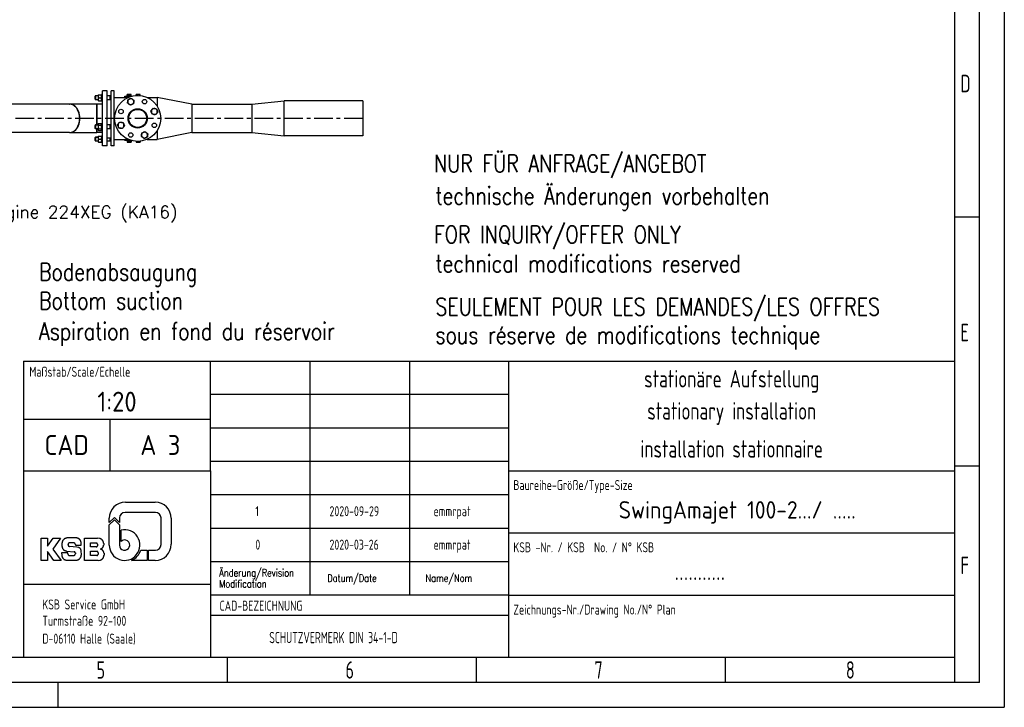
# Model space of a CAD drawing. Header units: millimetres. Extents: x 0 to 8400, y 0 to 5940.
# Tile 39 of 50: x 4445 to 8400, y 0 to 2761. Entities that reach past the tile are written whole.
import ezdxf
from ezdxf.enums import TextEntityAlignment as Align

# ---------------------------------------------------------------- set-up
doc = ezdxf.new("R2010")
doc.units = ezdxf.units.MM
doc.header["$LTSCALE"] = 20
doc.linetypes.add('MITTE', pattern=[2, 1.25, -0.25, 0.25, -0.25])
doc.layers.get('0').update_dxf_attribs({"linetype": 'CONTINUOUS'})
for name, color, linetype in [('01-LINIE-025', 1, 'CONTINUOUS'), ('02-LINIE-035', 2, 'CONTINUOUS'), ('05-ACHSE', 1, 'MITTE'), ('10-TEXT-025', 1, 'CONTINUOUS'), ('11-TEXT-035', 2, 'CONTINUOUS'), ('16-SCHRIFTFELDTXT-025', 1, 'CONTINUOUS'), ('KSB-BLATTRAND', 2, 'CONTINUOUS'), ('KSB-TEXT-025', 1, 'CONTINUOUS'), ('KSB-TEXT-035', 2, 'CONTINUOUS'), ('KSB-TEXT-050', 3, 'CONTINUOUS')]:
    doc.layers.add(name, color=color, linetype=linetype)
doc.styles.add('ACA_NORM', font='ROMANS.SHX')
doc.styles.add('ROMANS', font='romans', dxfattribs={"width": 0.8})
doc.styles.get("Standard").update_dxf_attribs({"font": 'ISOCP.SHX'})

# ---------------------------------------------------------------- blocks, each defined once
blk = doc.blocks.new('A$Cf97495ae')
at = {"layer": 'KSB-TEXT-025'}
for p, q in [((168.9, 117), (228.6, 117)), ((146.8, 86.2), (136.5, 76)), ((136.5, 76), (136.5, 84.6)), ((136.5, 71.6), (146.8, 81.8)), ((157.1, 76), (146.8, 86.2)), ((146.8, 81.8), (157.1, 71.6)), ((157.1, 85.3), (157.1, 76)), ((229.3, 96.5), (168.3, 96.5)), ((240.5, 31.7), (240.5, 85.3)), ((261, 84.6), (261, 32.4)), ((136.5, 30.8), (136.5, 71.6)), ((157.1, 71.6), (157.1, 30.8)), ((160.2, 38.2), (160.2, 60.8)), ((0, 45), (12.2, 45)), ((0, 0), (0, 45)), ((12.2, 45), (12.2, 28.7)), ((12.2, 28.7), (23.9, 45)), ((38.4, 45), (22.9, 22.5)), ((23.9, 45), (38.4, 45)), ((71, 45.2), (51.6, 45.2)), ((86.9, 0), (86.9, 44.8)), ((86.9, 44.8), (112.7, 44.8)), ((117.2, 44.2), (112.7, 44.8)), ((22.9, 22.5), (39.9, 0)), ((41.4, 34.3), (41.4, 28.6)), ((53.5, 31.7), (53.5, 31.8)), ((65.1, 35.5), (56.8, 35.5)), ((71.2, 26.8), (56.9, 28)), ((68.5, 31.9), (68.5, 30.7)), ((68.5, 30.7), (80.2, 30.7)), ((75.1, 26.1), (71.2, 26.8)), ((80.2, 30.7), (80.1, 35.7)), ((99.1, 27.2), (99.1, 35.1)), ((99.1, 35.1), (110.4, 35.1)), ((110.4, 27.2), (99.1, 27.2)), ((112.9, 32.7), (112.9, 29.6)), ((119.1, 23.2), (119.2, 22.6)), ((125.3, 34.3), (125.3, 30.8)), ((199.7, 20.5), (212.5, 20.5)), ((212.5, 20.5), (212.5, 0)), ((215.6, 0), (215.6, 20.5)), ((215.6, 20.5), (229.3, 20.5)), ((12.2, 0), (0, 0)), ((24.9, 0), (12.2, 17.8)), ((12.2, 17.8), (12.2, 0)), ((39.9, 0), (24.9, 0)), ((53.1, 15.2), (40.9, 15.2)), ((40.9, 15.2), (41, 10.4)), ((50.5, 18.9), (66.3, 17.6)), ((50.6, 0.4), (70.3, 0.4)), ((53.1, 13.4), (53.1, 15.2)), ((56.5, 9.8), (65.1, 9.8)), ((68.5, 15.1), (68.5, 13.5)), ((80.5, 11.5), (80.4, 19.2)), ((113.9, 0), (86.9, 0)), ((99.1, 18.4), (111.4, 18.4)), ((99.1, 9.6), (99.1, 18.4)), ((111.4, 9.6), (99.1, 9.6)), ((113.9, 16), (113.9, 12.1)), ((113.9, 0), (117.5, 0.3)), ((126, 14.3), (126, 10.4)), ((212.5, 0), (181.5, 0)), ((228.6, 0), (215.6, 0))]:
    blk.add_line(p, q, dxfattribs=at)
for centre, radius, start, end in [((168.9, 84.6), 32.4, 90, 180), ((228.6, 84.6), 32.4, 0, 90), ((168.3, 85.3), 11.2, 90, 180), ((229.3, 85.3), 11.2, 0, 90), ((167.3, 30.8), 30.8, 180, 103.4339), ((167.3, 30.8), 10.3, 180, 134.1844), ((167.3, 30.8), 33.9, 294.7344, 342.377), ((228.6, 32.4), 32.4, 270, 0), ((229.3, 31.7), 11.2, 270, 0)]:
    blk.add_arc(centre, radius, start, end, dxfattribs=at)
for points, knots in [([(51.6, 45.2), (46.4, 43.4), (42.7, 39.5), (41.4, 34.3)], [0, 0, 0.33643, 0.669667, 1, 1]), ([(80.1, 35.7), (78.9, 40.2), (75.6, 43.7), (71, 45.2)], [0, 0, 0.330333, 0.66358, 1, 1]), ([(125.3, 34.3), (124.2, 38.7), (121.4, 42.2), (117.2, 44.2)], [0, 0, 0.330662, 0.663788, 1, 1]), ([(41.4, 28.6), (42.6, 24), (45.9, 20.5), (50.5, 18.9)], [0, 0, 0.330348, 0.663589, 1, 1]), ([(56.8, 35.5), (54.4, 34.3), (53.5, 31.8)], [0, 0, 0.503579, 1, 1]), ([(53.5, 31.7), (54.4, 29.2), (56.9, 28)], [0, 0, 0.496357, 1, 1]), ([(68.5, 31.9), (67.5, 34.3), (65.1, 35.5)], [0, 0, 0.496384, 1, 1]), ([(80.4, 19.2), (78.9, 23.5), (75.1, 26.1)], [0, 0, 0.496842, 1, 1]), ([(112.9, 32.7), (112.2, 34.4), (110.4, 35.1)], [0, 0, 0.496129, 1, 1]), ([(110.4, 27.2), (112.2, 27.9), (112.9, 29.6)], [0, 0, 0.503871, 1, 1]), ([(119.1, 23.2), (122.3, 24.7), (124.5, 27.5), (125.3, 30.8)], [0, 0, 0.336237, 0.669324, 1, 1]), ([(126, 14.3), (125.1, 18), (122.7, 21), (119.2, 22.6)], [0, 0, 0.330643, 0.663779, 1, 1]), ([(41, 10.4), (42.3, 5.6), (45.7, 2), (50.5, 0.4)], [0, 0, 0.330339, 0.663618, 1, 1]), ([(53.1, 13.4), (54.1, 11), (56.5, 9.8)], [0, 0, 0.496359, 1, 1]), ([(65.1, 9.8), (67.6, 11), (68.5, 13.5)], [0, 0, 0.503671, 1, 1]), ([(68.5, 15.1), (67.9, 16.8), (66.3, 17.6)], [0, 0, 0.496328, 1, 1]), ([(70.3, 0.4), (74.3, 1.5), (77.7, 4), (79.8, 7.5), (80.5, 11.5)], [0, 0, 0.252558, 0.503475, 0.752399, 1, 1]), ([(113.9, 16), (113.2, 17.7), (111.4, 18.4)], [0, 0, 0.496172, 1, 1]), ([(111.4, 9.6), (113.2, 10.3), (113.9, 12.1)], [0, 0, 0.503828, 1, 1]), ([(117.5, 0.3), (121.9, 2.2), (124.9, 5.8), (126, 10.4)], [0, 0, 0.336245, 0.669428, 1, 1])]:
    blk.add_open_spline(points, degree=1, knots=knots, dxfattribs=at)
blk = doc.blocks.new('Rahmen_A3')
at = {"color": 1, "ltscale": 150}
for p, q in [((420, 297), (420, 0)), ((410, 287), (410, 5)), ((410, 98.5), (415, 98.5)), ((410, 48.5), (415, 48.5)), ((410, 10), (18, 10)), ((264, 5), (264, 10)), ((314, 5), (314, 10)), ((364, 5), (364, 10)), ((0, 0), (420, 0))]:
    blk.add_line(p, q, dxfattribs=at)
at = {"color": 3, "ltscale": 150}
for p, q in [((415, 5), (415, 292)), ((415, 5), (13, 5)), ((230, 0), (230, 5))]:
    blk.add_line(p, q, dxfattribs=at)
at = {"color": 1, "ltscale": 150, "width": 0.75}
for s, p in [('D', (411.1875, 123.5)), ('E', (411.1875, 73.5)), ('F', (411.1875, 26.75)), ('5', (237.6875, 5.75)), ('6', (287.6875, 5.75)), ('7', (337.6875, 5.75)), ('8', (388.1875, 5.75))]:
    blk.add_text(s, height=3.5, dxfattribs=at).set_placement(p)

msp = doc.modelspace()

# ---------------------------------------------------------------- linework, layer by layer
at = {"layer": '02-LINIE-035'}
for p, q in [((4748, 2454.2), (4750, 2456.2)), ((4748, 2442.2), (4748, 2454.2)), ((4760.2, 2455), (4748.7, 2455)), ((4750, 2456.2), (4750, 2440.2)), ((4760.2, 2456.2), (4750, 2456.2)), ((4760.2, 2459.5), (4760.6, 2460.2)), ((4760.2, 2459.5), (4760.2, 2437)), ((4760.6, 2460.2), (4761.7, 2460.2)), ((4761.7, 2460.2), (4773.4, 2460.2)), ((4773.4, 2460.2), (4774.5, 2460.2)), ((4775, 2459.5), (4774.5, 2460.2)), ((4775, 2463.2), (4775, 2433.2)), ((4775, 2463.2), (4778, 2463.2)), ((4778, 2255.1), (4778, 2475.1)), ((4796, 2475.1), (4778, 2475.1)), ((4796, 2255.1), (4796, 2475.1)), ((4808, 2456.2), (4796, 2456.2)), ((4808, 2456.2), (4808, 2440.2)), ((4808, 2455.5), (4808.7, 2456.2)), ((4812, 2455), (4808, 2455)), ((4808.7, 2440.2), (4808.7, 2456.2)), ((4812, 2456.2), (4808.7, 2456.2)), ((4812, 2255.1), (4812, 2475.1)), ((4824, 2475.1), (4812, 2475.1)), ((4824, 2255.1), (4824, 2475.1)), ((4868, 2454.1), (4893.7, 2454.1)), ((4868, 2449.1), (4868, 2454.1)), ((4893, 2455.7), (4877, 2455.7)), ((4877, 2455.7), (4877, 2454.1)), ((4878.5, 2461), (4877.4, 2460.4)), ((4877.4, 2456.3), (4877.4, 2460.4)), ((4881.2, 2456.3), (4877.4, 2456.3)), ((4879.3, 2461), (4878.5, 2461)), ((4879.1, 2456.3), (4879.1, 2455.7)), ((4885, 2461), (4879.3, 2461)), ((4881.2, 2456.3), (4881.2, 2460.4)), ((4888.7, 2456.3), (4881.2, 2456.3)), ((4890.6, 2461), (4885, 2461)), ((4888.7, 2456.3), (4888.7, 2460.4)), ((4892.5, 2456.3), (4888.7, 2456.3)), ((4891.5, 2461), (4890.6, 2461)), ((4890.8, 2456.3), (4890.8, 2455.7)), ((4891.5, 2461), (4892.5, 2460.4)), ((4892.5, 2456.3), (4892.5, 2460.4)), ((4893, 2455.7), (4893, 2454.1)), ((4914.5, 2461), (4913.4, 2460.4)), ((4913.4, 2457.4), (4913.4, 2460.4)), ((4915.3, 2461), (4914.5, 2461)), ((4921, 2461), (4915.3, 2461)), ((4917.2, 2457.6), (4917.2, 2460.4)), ((4926.6, 2461), (4921, 2461)), ((4924.7, 2457.4), (4924.7, 2460.4)), ((4927.5, 2461), (4926.6, 2461)), ((4927.5, 2461), (4928.5, 2460.4)), ((4928.5, 2457.1), (4928.5, 2460.4)), ((4645.7, 2422.2), (4288.1, 2422.2)), ((4645.7, 2422.2), (4646.4, 2422.2)), ((4753.9, 2422.2), (4646.4, 2422.2)), ((4748, 2442.2), (4750, 2440.2)), ((4748.7, 2441.4), (4760.2, 2441.4)), ((4760.2, 2440.2), (4750, 2440.2)), ((4753.9, 2422.2), (4753.9, 2338.6)), ((4753.9, 2422.2), (4754.9, 2422.2)), ((4753.9, 2422.2), (4753.9, 2338.6)), ((4754.9, 2422.2), (4754.9, 2338.6)), ((4754.9, 2338.6), (4754.9, 2422.2)), ((4778, 2422.2), (4754.9, 2422.2)), ((4760.2, 2437), (4760.6, 2436.2)), ((4761.7, 2436.2), (4760.6, 2436.2)), ((4761.7, 2448.2), (4773.4, 2448.2)), ((4761.7, 2436.2), (4773.4, 2436.2)), ((4774.5, 2436.2), (4773.4, 2436.2)), ((4775, 2437), (4774.5, 2436.2)), ((4775, 2433.2), (4778, 2433.2)), ((4808, 2440.2), (4796, 2440.2)), ((4808, 2441.4), (4812, 2441.4)), ((4808, 2440.9), (4808.7, 2440.2)), ((4812, 2440.2), (4808.7, 2440.2)), ((4824, 2449.2), (4868, 2449.2)), ((4880.2, 2449.1), (4868, 2449.1)), ((4957.4, 2449.2), (4997, 2449.2)), ((4997, 2449.2), (4997, 2414.8)), ((5137, 2422.2), (4997, 2449.2)), ((5137, 2422.2), (5137, 2307.9)), ((5137, 2422.2), (5377, 2422.2)), ((5377, 2422.2), (5507, 2434.9)), ((5377, 2422.2), (5377, 2307.9)), ((5507, 2295.2), (5507, 2434.9)), ((5823, 2434.9), (5507, 2434.9)), ((5823, 2434.9), (5823, 2295.2)), ((4748, 2336.6), (4750, 2338.6)), ((4748, 2324.6), (4748, 2336.6)), ((4760.2, 2337.4), (4748.7, 2337.4)), ((4750, 2338.6), (4750, 2322.6)), ((4760.2, 2338.6), (4750, 2338.6)), ((4760.2, 2341.9), (4761.7, 2344.5)), ((4760.2, 2341.9), (4760.2, 2319.4)), ((4761.7, 2344.5), (4773.4, 2344.5)), ((4761.7, 2337.6), (4773.4, 2337.6)), ((4775, 2341.9), (4773.4, 2344.5)), ((4775, 2345.6), (4775, 2315.6)), ((4775, 2345.6), (4778, 2345.6)), ((4808, 2338.6), (4796, 2338.6)), ((4808, 2338.6), (4808, 2322.6)), ((4808, 2337.9), (4808.7, 2338.6)), ((4812, 2337.4), (4808, 2337.4)), ((4808.7, 2322.6), (4808.7, 2338.6)), ((4812, 2338.6), (4808.7, 2338.6)), ((4645.7, 2307.9), (4288.1, 2307.9)), ((4645.7, 2307.9), (4646.4, 2307.9)), ((4646.4, 2307.9), (4753.9, 2307.9)), ((4748, 2324.6), (4750, 2322.6)), ((4748.7, 2323.9), (4760.2, 2323.9)), ((4760.2, 2322.6), (4750, 2322.6)), ((4753.9, 2322.6), (4753.9, 2307.9)), ((4753.9, 2322.6), (4753.9, 2307.9)), ((4753.9, 2307.9), (4754.9, 2307.9)), ((4754.9, 2322.6), (4754.9, 2307.9)), ((4754.9, 2307.9), (4754.9, 2322.6)), ((4778, 2307.9), (4754.9, 2307.9)), ((4760.2, 2319.4), (4761.7, 2316.8)), ((4760.2, 2293.2), (4760.6, 2293.9)), ((4760.6, 2293.9), (4761.7, 2293.9)), ((4761.7, 2323.7), (4773.4, 2323.7)), ((4761.7, 2316.8), (4773.4, 2316.8)), ((4761.7, 2293.9), (4773.4, 2293.9)), ((4775, 2319.4), (4773.4, 2316.8)), ((4773.4, 2293.9), (4774.5, 2293.9)), ((4775, 2293.2), (4774.5, 2293.9)), ((4775, 2315.6), (4778, 2315.6)), ((4775, 2296.9), (4775, 2266.9)), ((4775, 2296.9), (4778, 2296.9)), ((4808, 2322.6), (4796, 2322.6)), ((4808, 2323.9), (4812, 2323.9)), ((4808, 2323.3), (4808.7, 2322.6)), ((4812, 2322.6), (4808.7, 2322.6)), ((4997, 2315.4), (4997, 2280.9)), ((5137, 2307.9), (4997, 2280.9)), ((5137, 2307.9), (5377, 2307.9)), ((5377, 2307.9), (5507, 2295.2)), ((5823, 2295.2), (5507, 2295.2)), ((4748, 2287.9), (4750, 2289.9)), ((4748, 2275.9), (4748, 2287.9)), ((4748, 2275.9), (4750, 2273.9)), ((4760.2, 2288.7), (4748.7, 2288.7)), ((4748.7, 2275.1), (4760.2, 2275.1)), ((4750, 2289.9), (4750, 2273.9)), ((4760.2, 2289.9), (4750, 2289.9)), ((4760.2, 2273.9), (4750, 2273.9)), ((4760.2, 2293.2), (4760.2, 2270.7)), ((4760.2, 2270.7), (4760.6, 2269.9)), ((4761.7, 2269.9), (4760.6, 2269.9)), ((4761.7, 2281.9), (4773.4, 2281.9)), ((4761.7, 2269.9), (4773.4, 2269.9)), ((4774.5, 2269.9), (4773.4, 2269.9)), ((4775, 2270.7), (4774.5, 2269.9)), ((4775, 2266.9), (4778, 2266.9)), ((4796, 2255.1), (4778, 2255.1)), ((4812, 2286.1), (4796, 2286.1)), ((4808, 2273.9), (4796, 2273.9)), ((4808, 2286.1), (4808, 2273.9)), ((4808, 2275.1), (4812, 2275.1)), ((4808, 2274.6), (4808.7, 2273.9)), ((4808.7, 2273.9), (4808.7, 2286.1)), ((4812, 2273.9), (4808.7, 2273.9)), ((4824, 2255.1), (4812, 2255.1)), ((4824, 2280.9), (4868, 2280.9)), ((4868, 2281.1), (4880.2, 2281.1)), ((4868, 2276.1), (4868, 2281.1)), ((4893.7, 2276.1), (4868, 2276.1)), ((4877, 2274.5), (4877, 2276.1)), ((4877, 2274.5), (4893, 2274.5)), ((4877.4, 2273.9), (4877.4, 2269.8)), ((4877.4, 2273.9), (4881.2, 2273.9)), ((4878.5, 2269.2), (4877.4, 2269.8)), ((4878.5, 2269.2), (4879.3, 2269.2)), ((4879.1, 2273.9), (4879.1, 2274.5)), ((4879.3, 2269.2), (4885, 2269.2)), ((4881.2, 2273.9), (4881.2, 2269.8)), ((4881.2, 2273.9), (4888.7, 2273.9)), ((4885, 2269.2), (4890.6, 2269.2)), ((4888.7, 2273.9), (4892.5, 2273.9)), ((4888.7, 2273.9), (4888.7, 2269.8)), ((4890.6, 2269.2), (4891.5, 2269.2)), ((4890.8, 2273.9), (4890.8, 2274.5)), ((4891.5, 2269.2), (4892.5, 2269.8)), ((4892.5, 2273.9), (4892.5, 2269.8)), ((4893, 2274.5), (4893, 2276.1)), ((4913.4, 2272.8), (4913.4, 2269.8)), ((4914.5, 2269.2), (4913.4, 2269.8)), ((4914.5, 2269.2), (4915.3, 2269.2)), ((4915.3, 2269.2), (4921, 2269.2)), ((4917.2, 2272.6), (4917.2, 2269.8)), ((4921, 2269.2), (4926.6, 2269.2)), ((4924.7, 2272.8), (4924.7, 2269.8)), ((4926.6, 2269.2), (4927.5, 2269.2)), ((4927.5, 2269.2), (4928.5, 2269.8)), ((4928.5, 2273.1), (4928.5, 2269.8)), ((4957.4, 2280.9), (4997, 2280.9))]:
    msp.add_line(p, q, dxfattribs=at)
for centre, radius in [((4919, 2365.1), 92.5), ((4946.7, 2432.1), 9), ((4852, 2392.8), 9), ((4919, 2365.1), 38.8), ((4919, 2365.1), 38.1), ((4919, 2365.1), 36.1), ((4985.9, 2337.3), 9), ((4891.2, 2298.1), 9)]:
    msp.add_circle(centre, radius, dxfattribs=at)
for centre, start, end in [((4891.2, 2432.1), 172.5, 232.5), ((4891.2, 2432.1), 112.5, 172.5), ((4891.2, 2432.1), 232.5, 292.5), ((4891.2, 2432.1), 52.5, 112.5), ((4891.2, 2432.1), 292.5, 352.5), ((4891.2, 2432.1), 352.5, 52.5), ((4985.9, 2392.8), 142.5, 202.5), ((4985.9, 2392.8), 202.5, 262.5), ((4985.9, 2392.8), 82.5, 142.5), ((4985.9, 2392.8), 262.5, 322.5), ((4985.9, 2392.8), 22.5, 82.5), ((4985.9, 2392.8), 322.5, 22.5), ((4852, 2337.3), 142.5, 202.5), ((4852, 2337.3), 82.5, 142.5), ((4852, 2337.3), 22.5, 82.5), ((4852, 2337.3), 322.5, 22.5), ((4852, 2337.3), 202.5, 262.5), ((4852, 2337.3), 262.5, 322.5), ((4946.7, 2298.1), 172.5, 232.5), ((4946.7, 2298.1), 112.5, 172.5), ((4946.7, 2298.1), 52.5, 112.5), ((4946.7, 2298.1), 292.5, 352.5), ((4946.7, 2298.1), 352.5, 52.5), ((4946.7, 2298.1), 232.5, 292.5)]:
    msp.add_arc(centre, 12, start, end, dxfattribs=at)
for centre, major_axis, start_param, end_param in [((4645.7, 2365.1), (0, -57.1), 0, 3.141593), ((4645.7, 2365.1), (0, 57.1), 3.141593, 6.283185), ((4646.4, 2365.1), (0, -57.1), 0, 3.141593), ((4646.4, 2365.1), (0, -57.1), 0, 3.141593)]:
    msp.add_ellipse(centre, major_axis=major_axis, ratio=0.707107, start_param=start_param, end_param=end_param, dxfattribs=at)
for points, weights in [([(4761.7, 2460.2), (4759.7, 2454.2), (4761.7, 2448.2)], [1, 1.15470053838, 1]), ([(4773.4, 2448.2), (4775.4, 2454.2), (4773.4, 2460.2)], [1, 1.15470053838, 1]), ([(4879.3, 2461), (4878.5, 2461), (4877.4, 2460.4)], [1, 1.0379548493, 1]), ([(4881.2, 2460.4), (4880.2, 2461), (4879.3, 2461)], [1, 1.0379548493, 1]), ([(4885, 2461), (4883.2, 2461), (4881.2, 2460.4)], [1, 1.0379548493, 1]), ([(4888.7, 2460.4), (4886.7, 2461), (4885, 2461)], [1, 1.0379548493, 1]), ([(4890.6, 2461), (4889.7, 2461), (4888.7, 2460.4)], [1, 1.0379548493, 1]), ([(4892.5, 2460.4), (4891.5, 2461), (4890.6, 2461)], [1, 1.0379548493, 1]), ([(4915.3, 2461), (4914.5, 2461), (4913.4, 2460.4)], [1, 1.0379548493, 1]), ([(4917.2, 2460.4), (4916.2, 2461), (4915.3, 2461)], [1, 1.0379548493, 1]), ([(4921, 2461), (4919.2, 2461), (4917.2, 2460.4)], [1, 1.0379548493, 1]), ([(4924.7, 2460.4), (4922.7, 2461), (4921, 2461)], [1, 1.0379548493, 1]), ([(4926.6, 2461), (4925.7, 2461), (4924.7, 2460.4)], [1, 1.0379548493, 1]), ([(4928.5, 2460.4), (4927.5, 2461), (4926.6, 2461)], [1, 1.0379548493, 1]), ([(4761.7, 2448.2), (4759.7, 2442.2), (4761.7, 2436.2)], [1, 1.15470053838, 1]), ([(4773.4, 2436.2), (4775.4, 2442.2), (4773.4, 2448.2)], [1, 1.15470053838, 1]), ([(4878.4, 2426.8), (4878.9, 2430.4), (4879.3, 2433.6)], [1, 1.0379548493, 1]), ([(4883.9, 2422.5), (4881.4, 2424.5), (4878.4, 2426.8)], [1, 1.0379548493, 1]), ([(4879.3, 2433.6), (4879.7, 2436.8), (4880.2, 2440.5)], [1, 1.0379548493, 1]), ([(4880.2, 2440.5), (4883.6, 2441.9), (4886.6, 2443.2)], [1, 1.0379548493, 1]), ([(4889.4, 2418.3), (4886.5, 2420.6), (4883.9, 2422.5)], [1, 1.0379548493, 1]), ([(4886.6, 2443.2), (4889.6, 2444.4), (4893, 2445.8)], [1, 1.0379548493, 1]), ([(4895.8, 2421), (4892.8, 2419.8), (4889.4, 2418.3)], [1, 1.0379548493, 1]), ([(4893, 2445.8), (4896, 2443.5), (4898.5, 2441.6)], [1, 1.0379548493, 1]), ([(4902.2, 2423.6), (4898.8, 2422.2), (4895.8, 2421)], [1, 1.0379548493, 1]), ([(4898.5, 2441.6), (4901.1, 2439.6), (4904, 2437.4)], [1, 1.0379548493, 1]), ([(4903.1, 2430.5), (4902.7, 2427.3), (4902.2, 2423.6)], [1, 1.0379548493, 1]), ([(4904, 2437.4), (4903.5, 2433.7), (4903.1, 2430.5)], [1, 1.0379548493, 1]), ([(4972.2, 2394.6), (4974.5, 2397.6), (4976.4, 2400.1)], [1, 1.0379548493, 1]), ([(4974.8, 2388.2), (4973.6, 2391.2), (4972.2, 2394.6)], [1, 1.0379548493, 1]), ([(4977.5, 2381.8), (4976.1, 2385.3), (4974.8, 2388.2)], [1, 1.0379548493, 1]), ([(4976.4, 2400.1), (4978.4, 2402.7), (4980.6, 2405.6)], [1, 1.0379548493, 1]), ([(4984.4, 2380.9), (4981.2, 2381.4), (4977.5, 2381.8)], [1, 1.0379548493, 1]), ([(4980.6, 2405.6), (4984.3, 2405.1), (4987.5, 2404.7)], [1, 1.0379548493, 1]), ([(4991.2, 2380), (4987.6, 2380.5), (4984.4, 2380.9)], [1, 1.0379548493, 1]), ([(4987.5, 2404.7), (4990.7, 2404.3), (4994.4, 2403.8)], [1, 1.0379548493, 1]), ([(4995.5, 2385.5), (4993.5, 2383), (4991.2, 2380)], [1, 1.0379548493, 1]), ([(4994.4, 2403.8), (4995.8, 2400.4), (4997, 2397.4)], [1, 1.0379548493, 1]), ([(4999.7, 2391), (4997.4, 2388.1), (4995.5, 2385.5)], [1, 1.0379548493, 1]), ([(4997, 2397.4), (4998.3, 2394.5), (4999.7, 2391)], [1, 1.0379548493, 1]), ([(4761.7, 2344.5), (4759.7, 2341), (4761.7, 2337.6)], [1, 1.15470053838, 1]), ([(4761.7, 2337.6), (4759.7, 2330.6), (4761.7, 2323.7)], [1, 1.15470053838, 1]), ([(4773.4, 2337.6), (4775.4, 2341), (4773.4, 2344.5)], [1, 1.15470053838, 1]), ([(4773.4, 2323.7), (4775.4, 2330.6), (4773.4, 2337.6)], [1, 1.15470053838, 1]), ([(4838.2, 2339.2), (4840.5, 2342.1), (4842.5, 2344.6)], [1, 1.0379548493, 1]), ([(4840.9, 2332.8), (4839.7, 2335.7), (4838.2, 2339.2)], [1, 1.0379548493, 1]), ([(4842.5, 2344.6), (4844.4, 2347.2), (4846.7, 2350.1)], [1, 1.0379548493, 1]), ([(4846.7, 2350.1), (4850.4, 2349.7), (4853.5, 2349.2)], [1, 1.0379548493, 1]), ([(4853.5, 2349.2), (4856.7, 2348.8), (4860.4, 2348.3)], [1, 1.0379548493, 1]), ([(4860.4, 2348.3), (4861.8, 2344.9), (4863.1, 2341.9)], [1, 1.0379548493, 1]), ([(4865.7, 2335.5), (4863.4, 2332.6), (4861.5, 2330)], [1, 1.0379548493, 1]), ([(4863.1, 2341.9), (4864.3, 2339), (4865.7, 2335.5)], [1, 1.0379548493, 1]), ([(4761.7, 2323.7), (4759.7, 2320.3), (4761.7, 2316.8)], [1, 1.15470053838, 1]), ([(4761.7, 2293.9), (4759.7, 2287.9), (4761.7, 2281.9)], [1, 1.15470053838, 1]), ([(4773.4, 2316.8), (4775.4, 2320.3), (4773.4, 2323.7)], [1, 1.15470053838, 1]), ([(4773.4, 2281.9), (4775.4, 2287.9), (4773.4, 2293.9)], [1, 1.15470053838, 1]), ([(4843.5, 2326.4), (4842.1, 2329.8), (4840.9, 2332.8)], [1, 1.0379548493, 1]), ([(4850.4, 2325.4), (4847.2, 2325.9), (4843.5, 2326.4)], [1, 1.0379548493, 1]), ([(4857.3, 2324.5), (4853.6, 2325), (4850.4, 2325.4)], [1, 1.0379548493, 1]), ([(4861.5, 2330), (4859.5, 2327.5), (4857.3, 2324.5)], [1, 1.0379548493, 1]), ([(4933.9, 2292.8), (4934.4, 2296.5), (4934.8, 2299.7)], [1, 1.0379548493, 1]), ([(4934.8, 2299.7), (4935.2, 2302.9), (4935.7, 2306.5)], [1, 1.0379548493, 1]), ([(4935.7, 2306.5), (4939.1, 2308), (4942.1, 2309.2)], [1, 1.0379548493, 1]), ([(4942.1, 2309.2), (4945.1, 2310.4), (4948.5, 2311.8)], [1, 1.0379548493, 1]), ([(4948.5, 2311.8), (4951.5, 2309.6), (4954, 2307.6)], [1, 1.0379548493, 1]), ([(4954, 2307.6), (4956.6, 2305.7), (4959.5, 2303.4)], [1, 1.0379548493, 1]), ([(4958.6, 2296.5), (4958.2, 2293.4), (4957.7, 2289.7)], [1, 1.0379548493, 1]), ([(4959.5, 2303.4), (4959, 2299.7), (4958.6, 2296.5)], [1, 1.0379548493, 1]), ([(4761.7, 2281.9), (4759.7, 2275.9), (4761.7, 2269.9)], [1, 1.15470053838, 1]), ([(4773.4, 2269.9), (4775.4, 2275.9), (4773.4, 2281.9)], [1, 1.15470053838, 1]), ([(4877.4, 2269.8), (4878.5, 2269.2), (4879.3, 2269.2)], [1, 1.0379548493, 1]), ([(4879.3, 2269.2), (4880.2, 2269.2), (4881.2, 2269.8)], [1, 1.0379548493, 1]), ([(4881.2, 2269.8), (4883.2, 2269.2), (4885, 2269.2)], [1, 1.0379548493, 1]), ([(4885, 2269.2), (4886.7, 2269.2), (4888.7, 2269.8)], [1, 1.0379548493, 1]), ([(4888.7, 2269.8), (4889.7, 2269.2), (4890.6, 2269.2)], [1, 1.0379548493, 1]), ([(4890.6, 2269.2), (4891.5, 2269.2), (4892.5, 2269.8)], [1, 1.0379548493, 1]), ([(4913.4, 2269.8), (4914.5, 2269.2), (4915.3, 2269.2)], [1, 1.0379548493, 1]), ([(4915.3, 2269.2), (4916.2, 2269.2), (4917.2, 2269.8)], [1, 1.0379548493, 1]), ([(4917.2, 2269.8), (4919.2, 2269.2), (4921, 2269.2)], [1, 1.0379548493, 1]), ([(4921, 2269.2), (4922.7, 2269.2), (4924.7, 2269.8)], [1, 1.0379548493, 1]), ([(4924.7, 2269.8), (4925.7, 2269.2), (4926.6, 2269.2)], [1, 1.0379548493, 1]), ([(4926.6, 2269.2), (4927.5, 2269.2), (4928.5, 2269.8)], [1, 1.0379548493, 1]), ([(4939.4, 2288.6), (4936.8, 2290.5), (4933.9, 2292.8)], [1, 1.0379548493, 1]), ([(4944.9, 2284.4), (4941.9, 2286.6), (4939.4, 2288.6)], [1, 1.0379548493, 1]), ([(4951.3, 2287), (4948.3, 2285.8), (4944.9, 2284.4)], [1, 1.0379548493, 1]), ([(4957.7, 2289.7), (4954.3, 2288.3), (4951.3, 2287)], [1, 1.0379548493, 1])]:
    msp.add_rational_spline(points, weights, degree=2, dxfattribs=at)
at = {"layer": '05-ACHSE', "ltscale": 3}
msp.add_line((5823, 2365.1), (2965.5, 2365.1), dxfattribs=at)
at = {"layer": 'KSB-BLATTRAND'}
for p, q in [((4460, 1390), (4460, 200)), ((4460, 1390), (8200, 1390)), ((4460, 1390), (4460, 200)), ((5212, 950), (5212, 1390)), ((5612, 450), (5612, 1390)), ((6012, 450), (6012, 1390)), ((6410, 200), (6410, 1390)), ((6410, 1255.7), (5212, 1255.7)), ((4460, 1156.9), (5212, 1156.9)), ((4808.1, 950), (4808.1, 1156.9)), ((6410, 1121.4), (5212, 1121.4)), ((4460, 950), (5212, 950)), ((6410, 987.1), (5212, 987.1)), ((5212, 950), (5212, 200)), ((6410, 950), (8200, 950)), ((6410, 852.9), (5212, 852.9)), ((6410, 718.6), (5212, 718.6)), ((6410, 700), (8200, 700)), ((6410, 584.3), (5212, 584.3)), ((4460, 494.8), (5212, 494.8)), ((6410, 450), (5212, 450)), ((6410, 450), (8200, 450)), ((5212, 369.7), (6410, 369.7))]:
    msp.add_line(p, q, dxfattribs=at)

# ---------------------------------------------------------------- block references
at = {"layer": '01-LINIE-025', "xscale": 2, "yscale": 2, "zscale": 2}
msp.add_blockref('A$Cf97495ae', (4531.9, 589.8), dxfattribs=at)
at = {"layer": 'KSB-BLATTRAND', "xscale": 20, "yscale": 20, "zscale": 20}
msp.add_blockref('Rahmen_A3', (0, 0), dxfattribs=at)

# ---------------------------------------------------------------- texts
at = {"layer": '10-TEXT-025', "style": 'ACA_NORM'}
msp.add_text('represented KSB-Engine 224XEG (KA16)', height=50, dxfattribs=at).set_placement((3687.9, 1964))
at = {"layer": '11-TEXT-035', "style": 'ROMANS', "width": 0.8}
for s, p in [('NUR FÜR ANFRAGE/ANGEBOT', (6109.6, 2149.1)), ('technische Änderungen vorbehalten', (6115, 2019.1)), ('FOR INQUIRY/OFFER ONLY', (6109.6, 1863.6)), ('technical modifications reserved', (6115, 1747)), ('Bodenabsaugung', (4522.7, 1713.7)), ('Bottom suction', (4522.7, 1597.8)), ('SEULEMENT POUR LES DEMANDES/LES OFFRES', (6115, 1573.7)), ('Aspiration en fond du réservoir', (4522.7, 1475.2)), ('sous réserve de modifications technique', (6115, 1459.9))]:
    msp.add_text(s, height=70, dxfattribs=at).set_placement(p)
at = {"layer": '16-SCHRIFTFELDTXT-025', "style": 'ACA_NORM', "width": 0.8}
for s, p in [('Änderung/Revision', (5246.6, 525.2)), ('Modification', (5246.6, 481)), ('Datum/Date', (5680.8, 503.8)), ('Name/Nom', (6075.5, 503.8))]:
    msp.add_text(s, height=30, dxfattribs=at).set_placement(p)
at = {"layer": 'KSB-BLATTRAND', "color": 1}
for s, height, width, p in [('Maßstab/Scale/Echelle', 40, 0.8, (4484, 1327.5)), ('Baureihe-Größe/Type-Size', 40, 0.8, (6428, 872.5)), ('1', 40, 0.8, (5391.7, 767.6)), ('2020-09-29', 40, 0.8, (5689.5, 767.6)), ('emmrpat', 40, 0.8, (6107.5, 767.6)), ('0', 40, 0.8, (5391.7, 633.3)), ('2020-03-26', 40, 0.8, (5689.5, 633.3)), ('emmrpat', 40, 0.8, (6107.5, 633.3)), ('KSB -Nr. / KSB  No. / N° KSB', 40, 0.8, (6428, 622.5)), ('KSB Service GmbH ', 40, 0.8, (4536, 393)), ('CAD-BEZEICHNUNG', 40, 0.8, (5248, 387.9)), ('Zeichnungs-Nr./Drawing No./N° Plan', 40, 0.8, (6428, 372.5)), ('Turmstraße 92-100', 40, 0.8, (4536, 327.4)), ('D-06110 Halle (Saale)', 40, 0.8, (4536, 255.7)), ('SCHUTZVERMERK DIN 34-1-D', 45.36, 0.7, (5447.5, 257.4))]:
    msp.add_text(s, height=height, dxfattribs=dict(at, width=width)).set_placement(p)
at = {"layer": 'KSB-TEXT-035', "width": 0.8}
for s, p in [('stationäre Aufstellung', (7305, 1309)), ('stationary installation', (7305, 1179.9)), ('installation stationnaire', (7305, 1037.9))]:
    msp.add_text(s, height=70, dxfattribs=at).set_placement(p, align=Align.MIDDLE)
at = {"layer": 'KSB-TEXT-035'}
for s, p in [('SwingAmajet 100-2.../ .....', (7327.2, 782.5)), ('...........', (7177, 546.5))]:
    msp.add_text(s, height=70, dxfattribs=at).set_placement(p, align=Align.MIDDLE)
at = {"layer": 'KSB-TEXT-050'}
for s, p in [('1:20', (4836, 1227.4)), ('CAD', (4634, 1053.5)), ('A 3', (5010, 1053.5))]:
    msp.add_text(s, height=80, dxfattribs=at).set_placement(p, align=Align.MIDDLE)

doc.saveas('drawing.dxf')
